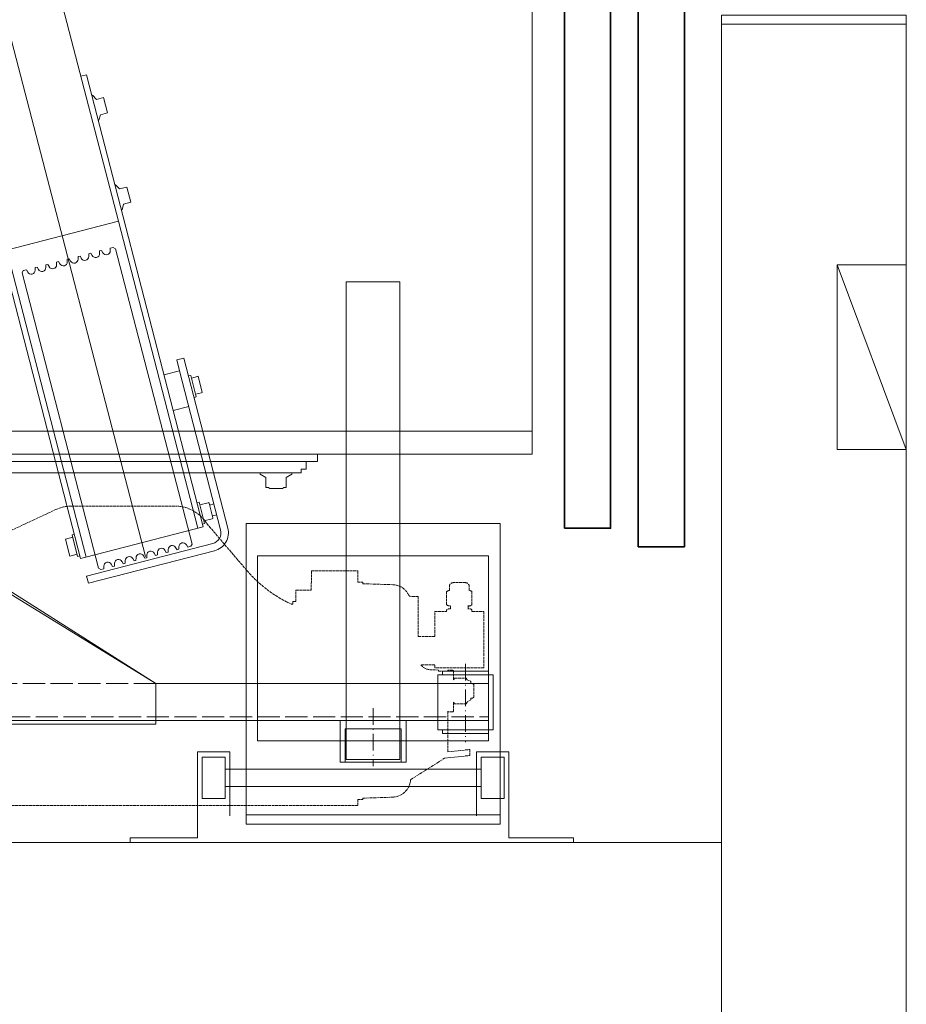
# Model space of a CAD drawing. Header units: millimetres. Extents: x 213386 to 459888, y 74252 to 208052.
# Tile 113 of 256: x 389217 to 390177, y 154232 to 155297. Entities that reach past the tile are written whole.
import ezdxf

# ---------------------------------------------------------------- set-up
doc = ezdxf.new("R2010")
doc.units = ezdxf.units.MM
doc.linetypes.add('ACAD_ISO02W100', pattern=[15, 12, -3])
doc.linetypes.add('ACAD_ISO10W100', pattern=[18.5, 12, -3, 0.5, -3])
for name, color, linetype, lineweight in [('CONT_25', 255, 'Continuous', 0), ('DASH_25', 255, 'ACAD_ISO02W100', 0), ('DASHD_25', 255, 'ACAD_ISO10W100', 0), ('NOVA', 255, 'Continuous', 0), ('NOVÁ TENKÁ', 255, 'Continuous', 0), ('NOVÁ TLUSTÁ', 255, 'Continuous', 0), ('TENKA', 255, 'Continuous', 0), ('TEXT_35', 255, 'Continuous', 0), ('ŽB', 255, 'Continuous', 0)]:
    doc.layers.add(name, color=color, linetype=linetype, lineweight=lineweight)

# ---------------------------------------------------------------- blocks, each defined once
blk = doc.blocks.new('T-0001231216_TravellingCableSupport_769652_0')
at = {"layer": 'CONT_25', "ltscale": 15}
for p, q in [((-4, 110), (-4, -110)), ((-4, 110), (0, 110)), ((0, 110), (0, -110)), ((-4, 75), (-180, 75)), ((-180, 75), (-180, -325)), ((-136, 75), (-176, 75)), ((-4, -110), (-136, -325)), ((0, -110), (-136, -325)), ((0, -110), (-4, -110)), ((-180, -325), (-136, -325)), ((-176, -325), (-176, -685)), ((-136, -325), (-136, -685)), ((-176, -630), (-186, -630)), ((-136, -630), (-126.7, -630)), ((-136, -685), (-176, -685))]:
    blk.add_line(p, q, dxfattribs=at)
at = {"layer": 'CONT_25', "ltscale": 2}
for p, q in [((-176, 75), (-176, -325)), ((-176, -524.3), (-221, -524.3)), ((-221, -595.8), (-221, -524.3)), ((-185, -529.8), (-221, -529.8)), ((-185, -590.2), (-185, -529.8)), ((-185, -590.2), (-221, -590.2)), ((-176, -595.8), (-221, -595.8))]:
    blk.add_line(p, q, dxfattribs=at)
at = {"layer": 'CONT_25', "ltscale": 1.5}
for p, q in [((-186.2, -635), (-190.2, -635)), ((-190.2, -635), (-190.2, -685)), ((-126.5, -630), (-186.2, -630)), ((-186.2, -630), (-186.2, -690)), ((-176.2, -630), (-186.2, -630)), ((-136.5, -630), (-126.5, -630)), ((-136, -630), (-126.6, -630)), ((-126.5, -630), (-126.5, -690)), ((-126.5, -635), (-122.5, -635)), ((-122.5, -635), (-122.5, -685)), ((-186.2, -685), (-190.2, -685)), ((-126.5, -690), (-186.2, -690)), ((-126.5, -685), (-122.5, -685))]:
    blk.add_line(p, q, dxfattribs=at)
at = {"layer": 'DASH_25', "ltscale": 2}
for p, q in [((-172, 75), (-172, -685)), ((-136, -325), (-136, 75))]:
    blk.add_line(p, q, dxfattribs=at)
at = {"layer": 'DASHD_25', "ltscale": 1.5}
for p, q in [((-162.7, -560), (-225.3, -560)), ((-114.8, -660), (-199.4, -660))]:
    blk.add_line(p, q, dxfattribs=at)
blk = doc.blocks.new('MX20_Planview')
at = {"layer": 'DASH_25', "ltscale": 0.25}
for p, q in [((58.2, 667), (58.2, 679.8)), ((58.2, 679.8), (119.2, 679.8)), ((119.2, 679.8), (119.2, 626.8)), ((35.4, 664.1), (31.1, 664.1)), ((36.6, 667), (50.9, 667)), ((55.2, 662.7), (52.1, 662.7)), ((56.4, 667), (58.2, 667)), ((130.1, 660.7), (132, 661.7)), ((130.1, 648), (130.1, 660.7)), ((132, 661.7), (133.6, 665.7)), ((133.6, 665.7), (136, 665.7)), ((136, 667.7), (137.2, 668.9)), ((136, 665.7), (136, 667.7)), ((137.2, 668.9), (150.8, 668.9)), ((150.8, 668.9), (152, 667.7)), ((152, 667.7), (152, 665.7)), ((152, 665.7), (153.6, 665.7)), ((153.6, 665.7), (156, 661.7)), ((156, 661.7), (157.9, 660.7)), ((157.9, 660.7), (157.9, 648)), ((207.3, 664.7), (213.8, 664.8)), ((209.9, 640.9), (207.3, 664.7)), ((216.8, 637.3), (213.8, 664.8)), ((26.9, 659.9), (26.9, 646.7)), ((35.4, 642.5), (31.1, 642.5)), ((36.6, 639.5), (50.9, 639.5)), ((55.2, 643.9), (52.1, 643.9)), ((56.4, 639.5), (58.2, 639.5)), ((58.2, 626.8), (58.2, 639.5)), ((122, 646.9), (121.5, 646.4)), ((121.5, 646.4), (121.5, 641.4)), ((121.5, 641.4), (122, 640.9)), ((132, 646.9), (122, 646.9)), ((122, 640.9), (122.6, 640.9)), ((122.6, 630.9), (122.6, 640.9)), ((122.6, 640.9), (122.6, 640.9)), ((132, 646.9), (130.1, 648)), ((157.9, 648), (156, 646.9)), ((156, 646.9), (166, 646.9)), ((166, 646.9), (166.5, 646.4)), ((166.5, 641.4), (166, 640.9)), ((209.9, 640.9), (166, 640.9)), ((166.5, 646.4), (166.5, 641.4)), ((121.4, 630.9), (121.2, 622.6)), ((121.4, 630.9), (122.6, 630.9)), ((122.6, 630.9), (122.6, 630.9)), ((240, 600.6), (216.8, 637.3)), ((85, 626.8), (58.2, 626.8)), ((85, 626.8), (85, 608.9)), ((115.7, 626.8), (115.7, 611.8)), ((119.2, 626.8), (115.7, 626.8)), ((42, 608.9), (85, 608.9)), ((42, 608.9), (42, 601.2)), ((28, 548.9), (29.1, 581.3)), ((260, 548.9), (258.9, 581.3)), ((260, 548.9), (258.9, 581.3)), ((14.2, 543.5), (26.5, 543.5)), ((14.2, 493.5), (14.2, 543.5)), ((26.5, 548.9), (28, 548.9)), ((26.5, 543.5), (26.5, 548.9)), ((261.5, 548.9), (260, 548.9)), ((261.5, 548.9), (260, 548.9)), ((261.5, 543.5), (261.5, 548.9)), ((261.5, 543.5), (268, 543.5)), ((268, -543.5), (268, 543.5)), ((14.2, 493.5), (35.1, 492.9)), ((35.1, 476.7), (35.1, 492.9)), ((47.1, 476.2), (35.6, 476.2)), ((47.1, 473.2), (47.1, 476.2)), ((50, 473.2), (47.1, 473.2)), ((50, 473.2), (50, 471.2)), ((13.8, 423.4), (-37.7, 379.5)), ((-55.9, 233.6), (-55.9, 346)), ((-27.6, 164), (-52.2, 216.7)), ((-30.5, 163.5), (-30.5, 151.5)), ((-27.6, 164), (-30, 164)), ((-22.5, 161.5), (-22.5, 161.5)), ((-30, 151), (-22.5, 151)), ((-22.5, 153.5), (-22.5, 153.5)), ((-22.5, 151), (-22.5, 149)), ((-22.5, 149), (-21.8, 149)), ((-20.9, 99.7), (-20.9, 140.8)), ((-20.9, 101.7), (-20.9, 99.7)), ((-10.9, 89.7), (0, 89.7)), ((0, -89.7), (0, 89.7)), ((-10.9, -89.7), (0, -89.7)), ((-20.9, -101.7), (-20.9, -99.7)), ((-20.9, -99.7), (-20.9, -140.8)), ((-22.5, -149), (-21.8, -149)), ((-22.5, -151), (-22.5, -149)), ((-30.5, -163.5), (-30.5, -151.5)), ((-30, -151), (-22.5, -151)), ((-27.6, -164), (-52.2, -216.7)), ((-27.6, -164), (-30, -164)), ((-55.9, -233.6), (-55.9, -346)), ((13.8, -423.4), (-37.7, -379.5)), ((35, -492.9), (35, -476.7)), ((35.5, -476.2), (47, -476.2)), ((47, -473.2), (50, -473.2)), ((47, -473.2), (47, -476.2)), ((50, -473.2), (50, -471.2)), ((14.2, -493.5), (35, -492.9)), ((14.2, -543.5), (14.2, -493.5)), ((14.2, -543.5), (26.5, -543.5)), ((26.5, -543.5), (26.5, -548.9)), ((26.5, -548.9), (28, -548.9)), ((28, -548.9), (29.1, -581.3)), ((260, -548.9), (258.9, -581.3)), ((260, -548.9), (258.9, -581.3)), ((261.5, -548.9), (260, -548.9)), ((261.5, -548.9), (260, -548.9)), ((261.5, -543.5), (261.5, -548.9)), ((261.5, -543.5), (268, -543.5)), ((42, -608.9), (42, -601.2)), ((236, -627.9), (236, -604.8)), ((238, -601.9), (238, -601.9)), ((245.1, -599.6), (238.1, -601.9)), ((42, -608.9), (85, -608.9)), ((85, -613.1), (85, -608.9)), ((85, -626.8), (85, -608.9)), ((58.2, -626.8), (58.2, -639.5)), ((85, -626.8), (58.2, -626.8)), ((121.3, -626.8), (119.2, -626.8)), ((119.2, -679.8), (119.2, -626.8)), ((121.4, -630.9), (121.3, -626.8)), ((224, -625.9), (217.4, -636.3)), ((236, -627.9), (226, -627.9)), ((236, -627.9), (226, -627.9)), ((122.6, -630.9), (121.4, -630.9)), ((122.6, -630.9), (122.6, -640.9)), ((26.9, -646.7), (26.9, -659.9)), ((35.4, -642.5), (31.1, -642.5)), ((36.6, -639.5), (50.9, -639.5)), ((55.2, -643.9), (52.1, -643.9)), ((56.4, -639.5), (58.2, -639.5)), ((121.5, -641.4), (122, -640.9)), ((121.5, -646.4), (121.5, -641.4)), ((122, -646.9), (121.5, -646.4)), ((122.6, -640.9), (122, -640.9)), ((132, -646.9), (122, -646.9)), ((132, -646.9), (130.1, -648)), ((132, -646.9), (130.1, -648)), ((132, -646.9), (130.1, -648)), ((132, -646.9), (130.1, -648)), ((132, -646.9), (130.1, -648)), ((132, -646.9), (130.1, -648)), ((132, -646.9), (130.1, -648)), ((130.1, -648), (130.1, -660.7)), ((130.1, -648), (130.1, -660.7)), ((130.1, -648), (130.1, -660.7)), ((130.1, -648), (130.1, -660.7)), ((130.1, -648), (130.1, -660.7)), ((130.1, -648), (130.1, -660.7)), ((130.1, -648), (130.1, -660.7)), ((157.9, -648), (156, -646.9)), ((156, -646.9), (165.6, -646.9)), ((157.9, -648), (156, -646.9)), ((157.9, -648), (156, -646.9)), ((157.9, -648), (156, -646.9)), ((157.9, -648), (156, -646.9)), ((157.9, -660.7), (157.9, -648)), ((157.9, -660.7), (157.9, -648)), ((157.9, -660.7), (157.9, -648)), ((157.9, -660.7), (157.9, -648)), ((157.9, -660.7), (157.9, -648)), ((166.5, -641.4), (166, -640.9)), ((209, -640.9), (166, -640.9)), ((166, -646.9), (166.5, -646.4)), ((166.5, -646.4), (166.5, -641.4)), ((35.4, -664.1), (31.1, -664.1)), ((36.6, -667), (50.9, -667)), ((55.2, -662.7), (52.1, -662.7)), ((56.4, -667), (58.2, -667)), ((58.2, -667), (58.2, -679.8)), ((130.1, -660.7), (132, -661.7)), ((130.1, -660.7), (132, -661.7)), ((130.1, -660.7), (132, -661.7)), ((130.1, -660.7), (132, -661.7)), ((130.1, -660.7), (132, -661.7)), ((130.1, -660.7), (132, -661.7)), ((130.1, -660.7), (132, -661.7)), ((132, -661.7), (133.6, -665.7)), ((132, -661.7), (133.6, -665.7)), ((132, -661.7), (133.6, -665.7)), ((132, -661.7), (133.6, -665.7)), ((132, -661.7), (133.6, -665.7)), ((132, -661.7), (133.6, -665.7)), ((132, -661.7), (133.6, -665.7)), ((133.6, -665.7), (136, -665.7)), ((133.6, -665.7), (136, -665.7)), ((133.6, -665.7), (136, -665.7)), ((133.6, -665.7), (136, -665.7)), ((133.6, -665.7), (136, -665.7)), ((133.6, -665.7), (136, -665.7)), ((133.6, -665.7), (136, -665.7)), ((136, -665.7), (136, -667.7)), ((136, -665.7), (136, -667.7)), ((136, -665.7), (136, -667.7)), ((136, -665.7), (136, -667.7)), ((136, -665.7), (136, -667.7)), ((136, -665.7), (136, -667.7)), ((136, -667.7), (137.2, -668.9)), ((136, -667.7), (137.2, -668.9)), ((136, -667.7), (137.2, -668.9)), ((136, -667.7), (137.2, -668.9)), ((136, -667.7), (137.2, -668.9)), ((136, -667.7), (137.2, -668.9)), ((137.2, -668.9), (150.8, -668.9)), ((137.2, -668.9), (150.8, -668.9)), ((137.2, -668.9), (150.8, -668.9)), ((137.2, -668.9), (150.8, -668.9)), ((137.2, -668.9), (150.8, -668.9)), ((137.2, -668.9), (139.4, -668.9)), ((150.8, -668.9), (152, -667.7)), ((150.8, -668.9), (152, -667.7)), ((150.8, -668.9), (152, -667.7)), ((150.8, -668.9), (152, -667.7)), ((150.8, -668.9), (152, -667.7)), ((152, -665.7), (153.6, -665.7)), ((152, -667.7), (152, -665.7)), ((152, -667.7), (152, -665.7)), ((152, -667.7), (152, -665.7)), ((152, -667.7), (152, -665.7)), ((152, -667.7), (152, -665.7)), ((152, -665.7), (153.6, -665.7)), ((152, -665.7), (153.6, -665.7)), ((152, -665.7), (153.6, -665.7)), ((152, -665.7), (153.6, -665.7)), ((153.6, -665.7), (156, -661.7)), ((153.6, -665.7), (156, -661.7)), ((153.6, -665.7), (156, -661.7)), ((153.6, -665.7), (156, -661.7)), ((153.6, -665.7), (156, -661.7)), ((156, -661.7), (157.9, -660.7)), ((156, -661.7), (157.9, -660.7)), ((156, -661.7), (157.9, -660.7)), ((156, -661.7), (157.9, -660.7)), ((156, -661.7), (157.9, -660.7)), ((58.2, -679.8), (119.2, -679.8))]:
    blk.add_line(p, q, dxfattribs=at)
for centre, radius, start, end in [((31.1, 659.9), 4.2, 90, 180), ((40.6, 663.6), 5.25, 139.1176, 174.8153), ((46.9, 663.6), 5.25, 349.8415, 40.8824), ((60.3, 663.6), 5.25, 139.1176, 190.1585), ((31.1, 646.7), 4.2, 180, 270), ((40.6, 643), 5.25, 185.1847, 220.8824), ((46.9, 643), 5.25, 319.1176, 10.1585), ((60.3, 643), 5.25, 169.8415, 220.8824), ((107.2, 622.9), 14, 307.3916, 360), ((49.1, 580.6), 20, 117.1987, 178), ((39, 601.2), 3, 288.0343, 360), ((238.9, 580.6), 20, 2, 86.8412), ((-77.4, 530.1), 140.3, 310.542, 335.2076), ((35.6, 476.7), 0.5, 180, 270), ((-15.9, 346), 40, 122.8982, 180), ((-15.9, 233.6), 40, 180, 205), ((-30, 163.5), 0.5, 90, 180), ((-30, 151.5), 0.5, 180, 270), ((-60.9, 140.8), 40, 0, 11.8522), ((-10.9, 99.7), 10, 180, 270), ((-10.9, -99.7), 10, 90, 180), ((-60.9, -140.8), 40, 348.1478, 0), ((-30, -151.5), 0.5, 90, 180), ((-30, -163.5), 0.5, 180, 270), ((-15.9, -233.6), 40, 155, 180), ((-15.9, -346), 40, 180, 237.1018), ((-77.4, -530.1), 140.3, 24.7924, 49.458), ((35.5, -476.7), 0.5, 90, 180), ((49.1, -580.6), 20, 182, 242.8013), ((238.9, -580.6), 20, 288.0343, 358), ((238.9, -580.6), 20, 288.0343, 358), ((39, -601.2), 3, 360, 71.9657), ((239, -604.8), 3, 108.0343, 180), ((226, -625.9), 2, 179.4199, 270), ((209, -630.9), 10, 270, 327.6863), ((31.1, -646.7), 4.2, 90, 180), ((40.6, -643), 5.25, 139.1176, 174.8153), ((46.9, -643), 5.25, 349.8415, 40.8824), ((60.3, -643), 5.25, 139.1176, 190.1585), ((31.1, -659.9), 4.2, 180, 270), ((40.6, -663.6), 5.25, 185.1847, 220.8824), ((46.9, -663.6), 5.25, 319.1176, 10.1585), ((60.3, -663.6), 5.25, 169.8415, 220.8824)]:
    blk.add_arc(centre, radius, start, end, dxfattribs=at)
blk = doc.blocks.new('ev výtah')
at = {"layer": 'NOVÁ TENKÁ'}
for p, q in [((28910.4, 12972.4), (28910.4, 11297.4)), ((28935.4, 12947.4), (28935.4, 11297.4)), ((28799.9, 11715.8), (31220.7, 12344.1)), ((28799.1, 11779.9), (30859.1, 12314)), ((29162.4, 11745), (31222.4, 12279.1)), ((28913.7, 11816), (29286.5, 11912.3)), ((29162.4, 11745), (29131.2, 11866)), ((28890.4, 11862.8), (28890.4, 11547.4)), ((28902.4, 11861.9), (28902.4, 11529.4)), ((28787.1, 11766.5), (29106.5, 11849.3)), ((29106.5, 11849.3), (29109, 11847.9)), ((29107.3, 11843.2), (29109.8, 11844.6)), ((29109, 11847.9), (29109.8, 11844.6)), ((29112.3, 11835.1), (29109.3, 11835.1)), ((29110.3, 11831.6), (29112.8, 11833)), ((29112.3, 11835.1), (29112.8, 11833)), ((29115.3, 11823.5), (29112.4, 11823.5)), ((29115.3, 11823.5), (29115.8, 11821.4)), ((28797.6, 11786), (28913.7, 11816)), ((29113.3, 11819.9), (29115.8, 11821.4)), ((29118.3, 11811.9), (29115.4, 11811.9)), ((29118.3, 11811.9), (29118.8, 11809.8)), ((28818.7, 11802.3), (28800.3, 11797.5)), ((28820.7, 11794.5), (28818.7, 11802.3)), ((29116.3, 11808.3), (29118.8, 11809.8)), ((29121.3, 11800.3), (29118.4, 11800.3)), ((29121.3, 11800.3), (29121.8, 11798.2)), ((28823.1, 11795.2), (28799.8, 11789.2)), ((28802.3, 11789.8), (28800.3, 11797.5)), ((28823.7, 11792.7), (28823.1, 11795.2)), ((29119.3, 11796.7), (29121.8, 11798.2)), ((28770.8, 11777.5), (28778.6, 11779.5)), ((28813.9, 11643), (28778.6, 11779.5)), ((28799.1, 11780.2), (28797.6, 11786)), ((28831.9, 11653.4), (28799.1, 11780.2)), ((28800.5, 11786.7), (28799.8, 11789.2)), ((28948, 11683.4), (29320.8, 11779.7)), ((29124.3, 11788.7), (29121.4, 11788.7)), ((29122.3, 11785.1), (29124.8, 11786.5)), ((29124.3, 11788.7), (29124.8, 11786.5)), ((29320.8, 11779.7), (29319.3, 11785.5)), ((28806.1, 11641), (28770.8, 11777.5)), ((29127.3, 11777), (29124.4, 11777.1)), ((29125.3, 11773.5), (29127.9, 11774.9)), ((29127.3, 11777), (29127.9, 11774.9)), ((29298.7, 11773.1), (29294.2, 11768.7)), ((29294.2, 11768.7), (29296.2, 11761)), ((29298.5, 11773.9), (29298.7, 11773.1)), ((28787.1, 11766.5), (28785.6, 11764)), ((28785.6, 11764), (28786.5, 11760.8)), ((28789.4, 11760.8), (28786.5, 11760.8)), ((29130.3, 11765.4), (29127.4, 11765.4)), ((29128.3, 11761.9), (29130.9, 11763.3)), ((29130.3, 11765.4), (29130.9, 11763.3)), ((29271.4, 11766.9), (29271.6, 11766.1)), ((29271.6, 11766.1), (29277.7, 11764.4)), ((29279.7, 11756.7), (29277.7, 11764.4)), ((29279.7, 11756.7), (29296.2, 11761)), ((28788.9, 11751.3), (28791.5, 11752.7)), ((28788.9, 11751.3), (28789.5, 11749.2)), ((28792.4, 11749.2), (28789.5, 11749.2)), ((29132.7, 11748.1), (28813.3, 11665.3)), ((29133.3, 11753.8), (29130.4, 11753.8)), ((29134.2, 11750.6), (29132.7, 11748.1)), ((29133.3, 11753.8), (29134.2, 11750.6)), ((29201.9, 11748.1), (29197.4, 11743.7)), ((29201.7, 11748.9), (29201.9, 11748.1)), ((28792, 11739.7), (28794.5, 11741.1)), ((28792, 11739.7), (28792.5, 11737.6)), ((28795.4, 11737.6), (28792.5, 11737.6)), ((29162.4, 11745), (28830.3, 11659.1)), ((29174.6, 11741.9), (29174.8, 11741.1)), ((29174.8, 11741.1), (29180.9, 11739.4)), ((29182.9, 11731.7), (29180.9, 11739.4)), ((29197.4, 11743.7), (29199.4, 11735.9)), ((28795, 11728.1), (28797.5, 11729.5)), ((28795, 11728.1), (28795.5, 11726)), ((28798.4, 11725.9), (28795.5, 11726)), ((29182.9, 11731.7), (29199.4, 11735.9)), ((28798, 11716.5), (28800.5, 11717.9)), ((28798, 11716.5), (28798.5, 11714.3)), ((28801.4, 11714.3), (28798.5, 11714.3)), ((28801, 11704.8), (28803.5, 11706.3)), ((28801, 11704.8), (28801.5, 11702.7)), ((28804.4, 11702.7), (28801.5, 11702.7)), ((28804, 11693.2), (28806.5, 11694.7)), ((29000.8, 11678.9), (28996.4, 11695.9)), ((28804, 11693.2), (28804.5, 11691.1)), ((28807.5, 11691.1), (28804.5, 11691.1)), ((28807, 11681.6), (28809.5, 11683.1)), ((28831.8, 11653.3), (28948, 11683.4)), ((28962.1, 11668.9), (28957.7, 11685.9)), ((28807, 11681.6), (28807.6, 11679.5)), ((28810.5, 11679.5), (28807.6, 11679.5)), ((29000.8, 11678.9), (28828.5, 11634.4)), ((29014.4, 11674.2), (28830.5, 11626.6)), ((29012.4, 11681.9), (29000.8, 11678.9)), ((29014.4, 11674.2), (29012.4, 11681.9)), ((28810, 11670), (28812.5, 11671.4)), ((28810, 11670), (28810.9, 11666.8)), ((28810.9, 11666.8), (28813.3, 11665.3)), ((28971.8, 11663.2), (28972.5, 11660.8)), ((28972.5, 11660.8), (28995.7, 11666.8)), ((28992.8, 11666), (28994.5, 11659.5)), ((28995.1, 11669.2), (28995.7, 11666.8)), ((28834.7, 11654.1), (28835.4, 11651.7)), ((28835.4, 11651.7), (28858.6, 11657.7)), ((28840.6, 11643.4), (28838.3, 11652.4)), ((28858, 11647.9), (28855.7, 11656.9)), ((28858, 11660.1), (28858.6, 11657.7)), ((28975.4, 11661.5), (28977, 11655)), ((28977.2, 11654.3), (28977, 11655)), ((28977.2, 11654.3), (28994.7, 11658.8)), ((28994.5, 11659.5), (28994.7, 11658.8)), ((28841.7, 11642.7), (28857.4, 11646.8)), ((28844.9, 11638.6), (28843.7, 11643.3)), ((28856.6, 11641.7), (28855.4, 11646.3)), ((28885.1, 11585.4), (28888.7, 11591.7)), ((28888.7, 11591.7), (28890.4, 11591.7)), ((28874.1, 11582.4), (28873.4, 11581.3)), ((28873.4, 11581.3), (28873.4, 11567.5)), ((28874.4, 11582.4), (28874.1, 11582.4)), ((28885.1, 11585.4), (28874.4, 11585.4)), ((28874.4, 11582.4), (28874.4, 11585.4)), ((28874.1, 11566.4), (28873.4, 11567.5)), ((28874.4, 11566.4), (28874.1, 11566.4)), ((28874.4, 11563.4), (28874.4, 11566.4)), ((28874.4, 11563.4), (28885.1, 11563.4)), ((28885.1, 11563.4), (28888.7, 11557.2)), ((28888.7, 11557.2), (28890.4, 11557.2)), ((28894.4, 11547.4), (28890.4, 11547.4)), ((28894.4, 11541.9), (28894.4, 11547.4)), ((28894.4, 11541.9), (28902.4, 11541.9)), ((28910.4, 11529.4), (28902.4, 11529.4))]:
    blk.add_line(p, q, dxfattribs=at)
at = {"layer": 'NOVÁ TENKÁ', "ltscale": 0.25}
for p, q in [((28490.4, 11732.4), (28495.4, 11732.4)), ((28495.4, 11732.4), (28495.4, 11659.4)), ((28495.4, 11659.4), (28588.4, 11659.4)), ((28582.9, 11654.4), (28537.9, 11654.4)), ((28537.9, 11654.4), (28537.9, 11629.4)), ((28582.9, 11629.4), (28582.9, 11654.4)), ((28588.4, 11659.4), (28588.4, 11624.4)), ((28588.4, 11624.4), (28519.4, 11624.4)), ((28537.9, 11629.4), (28582.9, 11629.4)), ((28550.9, 11352.4), (28550.9, 11629.4)), ((28569.9, 11352.4), (28569.9, 11629.4)), ((28588.4, 11357.4), (28519.4, 11357.4)), ((28588.4, 11322.4), (28588.4, 11357.4)), ((28537.9, 11327.4), (28537.9, 11352.4)), ((28537.9, 11352.4), (28582.9, 11352.4)), ((28582.9, 11352.4), (28582.9, 11327.4)), ((28495.4, 11252.4), (28495.4, 11322.4)), ((28495.4, 11322.4), (28588.4, 11322.4)), ((28582.9, 11327.4), (28537.9, 11327.4)), ((28490.4, 11252.4), (28495.4, 11252.4))]:
    blk.add_line(p, q, dxfattribs=at)
at = {"layer": 'NOVÁ TENKÁ', "lineweight": 35}
for p, q in [((28810.4, 11132.4), (28810.4, 11182.4)), ((28810.4, 11182.4), (31310.4, 11182.4)), ((31310.4, 11132.4), (28810.4, 11132.4))]:
    blk.add_line(p, q, dxfattribs=at)
at = {"layer": 'NOVÁ TENKÁ'}
for points in [[(28835.4, 11606.9), (28510.4, 11606.9), (28510.4, 11331.9), (28835.4, 11331.9)], [(28800.4, 11594.4), (28600.4, 11594.4), (28600.4, 11344.4), (28800.4, 11344.4)], [(28613.4, 11440.4), (28613.4, 11498.4), (28580.4, 11498.4), (28580.4, 11440.4)], [(29096.9, 11440.4), (29096.9, 11498.4), (28580.4, 11498.4), (28580.4, 11440.4)]]:
    blk.add_lwpolyline(points, close=True, dxfattribs=at)
for points in [[(28520.4, 11606.9), (28520.4, 11331.9)], [(28910.4, 11297.4), (29460.4, 11297.4), (29460.4, 11262.4)]]:
    blk.add_lwpolyline(points, dxfattribs=at)
at = {"layer": 'NOVÁ TENKÁ', "lineweight": 35}
blk.add_lwpolyline([(28830.4, 11262.4), (31290.4, 11262.4), (31290.4, 11212.4), (28830.4, 11212.4)], close=True, dxfattribs=at)
at = {"layer": 'NOVÁ TENKÁ'}
for centre, radius, start, end in [((29109.4, 11839.4), 4.3, 119.531, 269.531), ((29112.4, 11827.8), 4.3, 119.531, 269.531), ((29115.4, 11816.2), 4.3, 119.531, 269.531), ((29118.4, 11804.6), 4.3, 119.531, 269.531), ((29121.4, 11793), 4.3, 119.531, 269.531), ((29124.4, 11781.4), 4.3, 119.531, 269.531), ((29127.4, 11769.7), 4.3, 119.531, 269.531), ((28789.4, 11756.5), 4.3, 299.531, 89.531), ((29130.5, 11758.1), 4.3, 119.531, 269.531), ((28792.4, 11744.9), 4.3, 299.531, 89.531), ((28795.4, 11733.3), 4.3, 299.531, 89.531), ((28798.4, 11721.6), 4.3, 299.531, 89.531), ((28801.4, 11710), 4.3, 299.531, 89.531), ((28804.4, 11698.4), 4.3, 299.531, 89.531), ((28807.4, 11686.8), 4.3, 299.531, 89.531), ((28810.4, 11675.2), 4.3, 299.531, 89.531), ((28825.5, 11646), 20, 194.4904, 284.4904), ((28825.5, 11646), 12, 194.4904, 284.4904), ((28841.5, 11643.6), 0.9, 194.4904, 284.4904), ((28857.2, 11647.7), 0.9, 284.4904, 14.4904)]:
    blk.add_arc(centre, radius, start, end, dxfattribs=at)
at = {"layer": 'NOVÁ TENKÁ', "rotation": 180}
blk.add_blockref('MX20_Planview', (28798.4, 12029.4), dxfattribs=at)
at = {"layer": 'NOVÁ TENKÁ'}
blk.add_blockref('T-0001231216_TravellingCableSupport_769652_0', (28798.4, 12029.4), dxfattribs=at)

msp = doc.modelspace()

# ---------------------------------------------------------------- linework, layer by layer
at = {"layer": 'NOVA'}
msp.add_line((389976.638, 154407.154), (387876.638, 154407.154), dxfattribs=at)
at = {"layer": 'NOVÁ TLUSTÁ', "ltscale": 5}
msp.add_lwpolyline([(389976.638, 155292.134), (390176.638, 155292.134), (390176.638, 155302.154), (389976.638, 155302.154)], close=True, dxfattribs=at)
at = {"layer": 'TENKA'}
for points in [[(390101.638, 154832.154), (390176.638, 154832.154), (390176.638, 155032.154), (390101.638, 155032.154)], [(390101.638, 155032.154), (390176.638, 154832.154)]]:
    msp.add_lwpolyline(points, close=True, dxfattribs=at)
at = {"layer": 'ŽB'}
for p, q in [((389976.638, 155292.134), (389976.638, 154207.175)), ((389976.638, 155292.134), (390176.638, 155292.134)), ((390176.638, 155292.134), (390176.638, 154207.154))]:
    msp.add_line(p, q, dxfattribs=at)
at = {"layer": 'ŽB', "ltscale": 5}
msp.add_line((389976.638, 154407.134), (389976.638, 154257.133), dxfattribs=at)

# ---------------------------------------------------------------- block references
at = {"layer": 'TEXT_35', "rotation": 90}
msp.add_blockref('ev výtah', (401069.045, 125916.715), dxfattribs=at)

doc.saveas('drawing.dxf')
